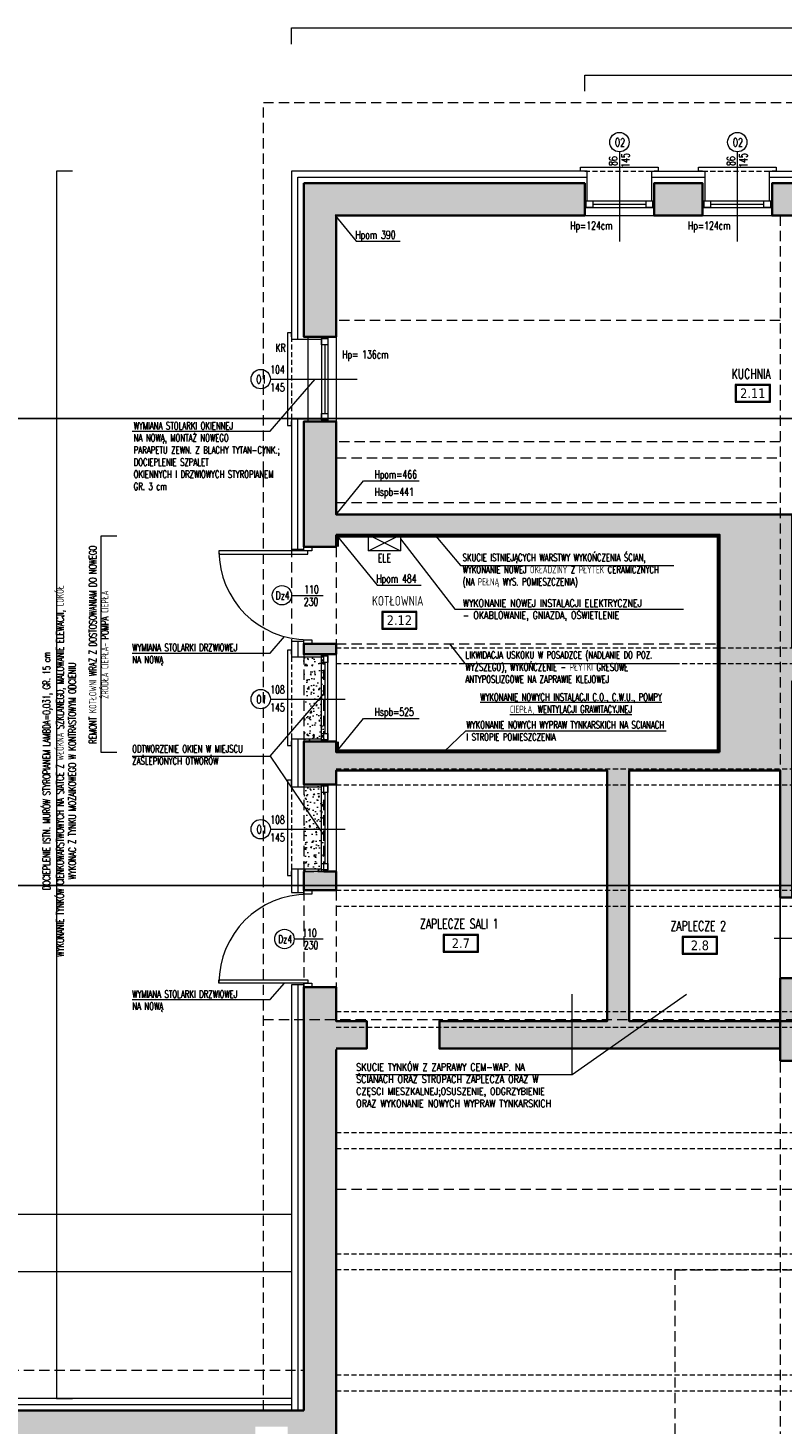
# Model space of a CAD drawing. Header units: millimetres. Extents: x 14400 to 93787, y -21104 to 39413.
# Tile 233 of 256: x 48985 to 49919, y 16430 to 18158. Entities that reach past the tile are written whole.
import ezdxf
from ezdxf.enums import TextEntityAlignment as Align

# ---------------------------------------------------------------- set-up
doc = ezdxf.new("R2010")
doc.units = ezdxf.units.MM
doc.linetypes.add('ACAD_ISO10W100', pattern=[18, 12, -3, 0, -3])
doc.linetypes.add('HIDDEN', pattern=[9.525, 6.35, -3.175])
doc.layers.add('!MODUS_BELKI NA SALI_NIEDRUK', color=86, linetype='Continuous', lineweight=0, plot=False, transparency=0.5)
for name, color, linetype, lineweight in [('!MODUS_HATCH', 4, 'Continuous', 5), ('!MODUS_HATCH_ŚCIANA', 254, 'Continuous', 9), ('!MODUS_PŁYTKI', 251, 'Continuous', 13), ('__MODUS_ŚCIANY', 2, 'Continuous', 35), ('_MODUS_DEMONTAŻ', 251, 'HIDDEN', 13), ('Cienka', 3, 'Continuous', 9), ('Drzwi', 1, 'Continuous', 15), ('Okna', 3, 'Continuous', 13), ('Opis', 8, 'Continuous', 13), ('Opis_pom', 9, 'Continuous', 18), ('Widok', 1, 'Continuous', 15)]:
    doc.layers.add(name, color=color, linetype=linetype, lineweight=lineweight)
doc.styles.add('ARCHETYP', font='romans.shx', dxfattribs={"height": 15})
doc.styles.add('ARIAL', font='tahoma.ttf')
doc.styles.add('TXT', font='simplex.shx', dxfattribs={"width": 0.8})
doc.linetypes.add('FENCELINE1', pattern='A,6.35,-2.54,[133,ltypeshp.shx,S=2.54,R=0,X=-2.54,Y=0],-2.54,25.4', length=36.83)
doc.linetypes.add('ZIGZAG', pattern='A,0.00254,-5.08,[131,ltypeshp.shx,S=5.08,R=0,X=-5.08,Y=0],-10.16,[131,ltypeshp.shx,S=5.08,R=180,X=5.08,Y=0],-5.08', length=20.32254)

msp = doc.modelspace()

# ---------------------------------------------------------------- hatches: boundary and pattern name
at = {"layer": '!MODUS_HATCH_ŚCIANA', "ltscale": 2}
h = msp.add_hatch(color=256, dxfattribs=at)
h.dxf.hatch_style = 1
h.paths.add_polyline_path([(49674.79616, 17965.36372), (49326.79616, 17965.36372), (49326.79616, 17775.36372), (49366.79616, 17775.36372), (49366.79616, 17925.36372), (49674.79616, 17925.36372)])
h = msp.add_hatch(color=256, dxfattribs=at)
h.dxf.hatch_style = 1
h.paths.add_polyline_path([(49820.79616, 17965.36372), (49760.79616, 17965.36372), (49760.79616, 17925.36372), (49820.79616, 17925.36372)])
h = msp.add_hatch(color=256, dxfattribs=at)
h.dxf.hatch_style = 1
h.paths.add_polyline_path([(50016.79616, 17965.36372), (49906.79616, 17965.36372), (49906.79616, 17925.36372), (50016.79616, 17925.36372)])
h = msp.add_hatch(color=256, dxfattribs=at)
h.dxf.hatch_style = 1
h.paths.add_polyline_path([(49931.79616, 17349.36372), (49961.79616, 17349.36372), (49961.79616, 17390.36372), (49931.79616, 17390.36372), (49931.79616, 17555.36372), (49366.79616, 17555.36372), (49366.79616, 17670.36372), (49326.79616, 17670.36372), (49326.79616, 17515.36372), (49366.79616, 17515.36372), (49366.79616, 17530.36372), (49841.79616, 17530.36372), (49841.79616, 17261.36372), (49366.79616, 17261.36372), (49366.79616, 17274.36372), (49351.79616, 17274.36372), (49326.79616, 17274.36372), (49326.79616, 17221.36372), (49351.79616, 17221.36372), (49366.79616, 17221.36372), (49366.79616, 17238.36372), (49702.79616, 17238.36372), (49702.79616, 16928.36372), (49494.79616, 16928.36372), (49494.79616, 16894.36372), (49916.79616, 16894.36372), (49916.79616, 16928.36372), (49729.79616, 16928.36372), (49729.79616, 17238.36372), (49916.79616, 17238.36372), (49916.79616, 17081.36372), (49931.79616, 17081.36372)])
h = msp.add_hatch(color=256, dxfattribs=at)
h.dxf.hatch_style = 1
h.paths.add_polyline_path([(49366.79616, 17395.36372), (49326.79616, 17395.36372), (49326.79616, 17382.36372), (49351.79616, 17382.36372), (49366.79616, 17382.36372)])
h = msp.add_hatch(color=256, dxfattribs=at)
h.dxf.hatch_style = 1
h.paths.add_polyline_path([(49366.79616, 17113.36372), (49351.79616, 17113.36372), (49326.79616, 17113.36372), (49326.79616, 17090.36372), (49366.79616, 17090.36372)])
h = msp.add_hatch(color=256, dxfattribs=at)
h.dxf.hatch_style = 1
h.paths.add_polyline_path([(48430.80345, 16446.36372), (47741.79616, 16446.36372), (47741.79616, 16209.24619), (47781.79616, 16209.24619), (47781.79616, 16264.36372), (47781.79616, 16406.36372), (47916.79616, 16406.36372), (48045.79616, 16406.36372), (48212.79616, 16406.36372), (48212.79616, 16063.36372), (48139.79616, 16063.36372), (48139.79616, 16048.36372), (48228.79616, 16048.36372), (48228.79616, 16063.36372), (48224.79616, 16063.36372), (48224.79616, 16406.36372), (48381.79616, 16406.36372), (48381.79616, 16063.36372), (48330.79616, 16063.36372), (48330.79616, 16048.36372), (48874.79616, 16048.36372), (48874.79616, 16063.36372), (48593.79616, 16063.36372), (48593.79616, 16248.36372), (48593.79616, 16406.36372), (48704.79616, 16406.36372), (48731.79616, 16406.36372), (48844.79616, 16406.36372), (48866.79616, 16406.36372), (49022.79616, 16406.36372), (49022.79616, 16063.36372), (48964.79616, 16063.36372), (48964.79616, 16048.36372), (49022.79616, 16048.36372), (49022.79616, 16013.36372), (49036.79616, 16013.36372), (49036.79616, 16406.36372), (49266.79616, 16406.36372), (49266.79616, 16426.36372), (49306.79616, 16426.36372), (49306.79616, 16406.36372), (49326.79616, 16406.36372), (49326.79616, 16063.36372), (49366.79616, 16063.36372), (49366.79616, 16894.36372), (49404.79616, 16894.36372), (49404.79616, 16928.36372), (49366.79616, 16928.36372), (49366.79616, 16970.36372), (49326.79616, 16970.36372), (49326.79616, 16446.36372), (48552.87646, 16446.36372), (48552.87646, 16406.32011), (48576.79616, 16406.36372), (48576.79616, 16063.36372), (48406.79926, 16063.05378), (48406.79926, 16406.05378), (48430.87687, 16406.09768)])
h = msp.add_hatch(color=256, dxfattribs=at)
h.dxf.hatch_style = 1
h.paths.add_polyline_path([(49961.79616, 16981.36372), (49916.79616, 16981.36372), (49916.79616, 16928.36372), (49961.79616, 16928.36372)])
h = msp.add_hatch(color=256, dxfattribs=at)
h.dxf.hatch_style = 1
h.paths.add_polyline_path([(49961.79616, 16928.36372), (49916.79616, 16928.36372), (49916.79616, 16879.36372), (49961.79616, 16879.36372)])
at = {"layer": '_MODUS_DEMONTAŻ', "ltscale": 2}
h = msp.add_hatch(dxfattribs=at)
h.set_pattern_fill('AR-CONC', color=256, scale=0.1)
h.paths.add_polyline_path([(49351.79616, 17382.36372), (49326.79616, 17382.36372), (49326.79616, 17274.36372), (49351.79616, 17274.36372)])
h = msp.add_hatch(dxfattribs=at)
h.set_pattern_fill('AR-CONC', color=256, scale=0.1)
h.paths.add_polyline_path([(49351.79616, 17221.36372), (49326.79616, 17221.36372), (49326.79616, 17113.36372), (49351.79616, 17113.36372)])

# ---------------------------------------------------------------- linework, layer by layer
at = {"layer": '!MODUS_BELKI NA SALI_NIEDRUK', "linetype": 'HIDDEN'}
for points in [[(49366.79616, 17390.36372), (51106.79616, 17390.36372)], [(51106.79616, 17370.36372), (49366.79616, 17370.36372)], [(49366.79616, 17240.36372), (51106.79616, 17240.36372)], [(51106.79616, 17220.36372), (49366.79616, 17220.36372)], [(49366.79616, 17090.36372), (51106.79616, 17090.36372)], [(51106.79616, 17070.36372), (49366.79616, 17070.36372)], [(49366.79616, 16940.36372), (51106.79616, 16940.36372)], [(51106.79616, 16920.36372), (49366.79616, 16920.36372)], [(49366.79616, 16790.36372), (51106.79616, 16790.36372)], [(51106.79616, 16770.36372), (49366.79616, 16770.36372)], [(49366.79616, 16640.36372), (51106.79616, 16640.36372)], [(51106.79616, 16620.36372), (49366.79616, 16620.36372)], [(49366.79616, 16490.36372), (51106.79616, 16490.36372)], [(51106.79616, 16470.36372), (49366.79616, 16470.36372)]]:
    msp.add_lwpolyline(points, dxfattribs=at)
at = {"layer": '!MODUS_HATCH', "linetype": 'ZIGZAG'}
for points in [[(49319.29616, 17772.36372), (49319.29616, 17972.86372), (49677.79616, 17972.86372)], [(49757.79616, 17972.86372), (49823.79616, 17972.86372)], [(49903.79616, 17972.86372), (50019.79616, 17972.86372)], [(49319.29616, 17512.36372), (49319.29616, 17673.36372)], [(49319.29616, 17398.36372), (49319.29616, 17379.36372)], [(49319.29616, 17277.36372), (49319.29616, 17218.36372)], [(49319.29616, 17116.36372), (49319.29616, 17087.36372)], [(49319.29616, 16973.36372), (49319.29616, 16446.36372)], [(48549.87646, 16453.86372), (49311.79616, 16453.86372)]]:
    msp.add_lwpolyline(points, dxfattribs=at)
at = {"layer": '!MODUS_PŁYTKI', "linetype": 'ACAD_ISO10W100', "const_width": 3}
msp.add_lwpolyline([(49368.79616, 17515.36372), (49368.79616, 17528.36372), (49839.79616, 17528.36372), (49839.79616, 17263.36372), (49368.79616, 17263.36372), (49368.79616, 17274.36372)], dxfattribs=at)
at = {"layer": '__MODUS_ŚCIANY'}
for points in [[(49326.79616, 17965.36372), (49674.79616, 17965.36372), (49674.79616, 17925.36372), (49365.79616, 17925.36372)], [(49326.79616, 17965.36372), (49326.79616, 17775.36372), (49366.79616, 17775.36372), (49366.79616, 17925.36372)], [(49326.79616, 17515.36372), (49326.79616, 17670.36372), (49366.79616, 17670.36372), (49366.79616, 17555.36372), (49931.79616, 17555.36372)], [(49931.79616, 17555.36372), (49931.79616, 17390.36372), (49961.79616, 17390.36372), (49961.79616, 17349.36372), (49931.79616, 17349.36372), (49931.79616, 17081.36372), (49916.79616, 17081.36372), (49916.79616, 17238.36372), (49729.79616, 17238.36372), (49729.79616, 16928.36372), (49916.79616, 16928.36372), (49916.79616, 16981.36372), (49961.79616, 16981.36372), (49961.79616, 16928.36372)], [(49366.79616, 17530.36372), (49366.79616, 17515.36372), (49326.79616, 17515.36372)], [(49366.79616, 17530.36372), (49841.79616, 17530.36372), (49841.79616, 17261.36372)], [(49326.79616, 17382.36372), (49326.79616, 17395.36372), (49366.79616, 17395.36372), (49366.79616, 17382.36372), (49351.79616, 17382.36372)], [(49366.79616, 17395.36372), (49366.79616, 17382.36372)], [(49326.79616, 17221.36372), (49326.79616, 17274.36372)], [(49351.79616, 17274.36372), (49366.79616, 17274.36372)], [(49366.79616, 17274.36372), (49366.79616, 17261.36372), (49841.79616, 17261.36372)], [(49351.79616, 17221.36372), (49366.79616, 17221.36372), (49366.79616, 17238.36372), (49702.79616, 17238.36372), (49702.79616, 16928.36372), (49494.79616, 16928.36372), (49494.79616, 16894.36372), (49916.79616, 16894.36372)], [(49366.79616, 17090.36372), (49326.79616, 17090.36372), (49326.79616, 17113.36372)], [(49351.79616, 17113.36372), (49366.79616, 17113.36372), (49366.79616, 17090.36372)], [(49366.79616, 16894.36372), (49404.79616, 16894.36372), (49404.79616, 16928.36372), (49366.79616, 16928.36372), (49366.79616, 16970.36372), (49326.79616, 16970.36372), (49326.79616, 16446.36372)], [(49326.79616, 16406.36372), (49326.79616, 16063.36372), (49366.79616, 16063.36372), (49366.79616, 16893.36372)], [(48552.80345, 16446.36372), (49326.79616, 16446.36372)]]:
    msp.add_lwpolyline(points, dxfattribs=at)
for points in [[(49820.79616, 17925.36372), (49760.79616, 17925.36372), (49760.79616, 17965.36372), (49820.79616, 17965.36372)], [(50016.79616, 17925.36372), (49906.79616, 17925.36372), (49906.79616, 17965.36372), (50016.79616, 17965.36372)], [(49326.79616, 17395.36372), (49366.79616, 17395.36372), (49366.79616, 17382.36372), (49326.79616, 17382.36372)], [(49916.79616, 16928.36372), (49961.79616, 16928.36372), (49961.79616, 16879.36372), (49916.79616, 16879.36372)]]:
    msp.add_lwpolyline(points, close=True, dxfattribs=at)
at = {"layer": '__MODUS_ŚCIANY', "color": 2}
msp.add_lwpolyline([(49366.79616, 17261.36372), (49366.79616, 17274.36372), (49326.79616, 17274.36372), (49326.79616, 17221.36372), (49366.79616, 17221.36372), (49366.79616, 17238.36372)], dxfattribs=at)
at = {"layer": '_MODUS_DEMONTAŻ', "ltscale": 2}
msp.add_lwpolyline([(49366.79616, 17395.36372), (49841.79616, 17395.36372)], dxfattribs=at)
for points in [[(49351.79616, 17382.36372), (49326.79616, 17382.36372), (49326.79616, 17274.36372), (49351.79616, 17274.36372), (49351.79616, 17382.36372)], [(49351.79616, 17221.36372), (49326.79616, 17221.36372), (49326.79616, 17113.36372), (49351.79616, 17113.36372), (49351.79616, 17221.36372)]]:
    msp.add_lwpolyline(points, close=True, dxfattribs=at)
at = {"layer": 'Cienka', "linetype": 'HIDDEN', "ltscale": 2}
for points in [[(49916.79616, 17925.36372), (49916.79616, 15720.36372)], [(49916.79616, 17795.36372), (49366.79616, 17795.36372)], [(49916.79616, 17645.36372), (49366.79616, 17645.36372)], [(49366.79616, 17625.36372), (49916.79616, 17625.36372)], [(49366.79616, 17570.36372), (49916.79616, 17570.36372)]]:
    msp.add_lwpolyline(points, dxfattribs=at)
at = {"layer": 'Cienka', "color": 4, "linetype": 'HIDDEN', "ltscale": 2}
msp.add_lwpolyline([(49786.79616, 16620.36372), (50686.83238, 16620.36372), (50686.83238, 15960.36372), (49786.79616, 15960.36372)], close=True, dxfattribs=at)
at = {"layer": 'DEFPOINTS', "color": 6}
msp.add_lwpolyline([(48855.66294, 17674.0731), (50123.79616, 17674.0731), (50123.79616, 17096.36372), (48855.66294, 17096.36372)], close=True, dxfattribs=at)
at = {"layer": 'DEFPOINTS', "color": 2}
msp.add_lwpolyline([(49729.79616, 16928.36372), (49916.79616, 16928.36372), (49916.79616, 17238.36372), (49729.79616, 17238.36372)], close=True, dxfattribs=at)
at = {"layer": 'Drzwi'}
for points in [[(49221.79616, 17506.36372), (49331.79616, 17506.36372), (49331.79616, 17510.36372), (49221.79616, 17510.36372)], [(49326.79616, 17515.36372), (49336.79616, 17515.36372), (49336.79616, 17510.36372), (49326.79616, 17510.36372)], [(49326.79616, 17400.36372), (49336.79616, 17400.36372), (49336.79616, 17395.36372), (49326.79616, 17395.36372)], [(49326.79616, 17090.36372), (49336.79616, 17090.36372), (49336.79616, 17085.36372), (49326.79616, 17085.36372)], [(49221.79616, 16979.36372), (49331.79616, 16979.36372), (49331.79616, 16975.36372), (49221.79616, 16975.36372)], [(49326.79616, 16975.36372), (49336.79616, 16975.36372), (49336.79616, 16970.36372), (49326.79616, 16970.36372)]]:
    msp.add_lwpolyline(points, close=True, dxfattribs=at)
for points in [[(49311.79616, 17454.9921), (49350.7563, 17454.9921)], [(49314.93296, 17029.9921), (49350.7563, 17029.9921)], [(49909.45041, 17030.9921), (49945.27375, 17030.9921)]]:
    msp.add_lwpolyline(points, dxfattribs=at)
for centre in [(49299.79616, 17455.36372), (49302.93296, 17029.9921)]:
    msp.add_circle(centre, 12, dxfattribs=at)
for centre, start, end in [((49331.79616, 17510.36372), 180, 270), ((49331.79616, 16975.36372), 90, 180)]:
    msp.add_arc(centre, 110, start, end, dxfattribs=at)
at = {"layer": 'Okna'}
for points in [[(49717.79616, 18004.19375), (49717.79616, 17893.05503)], [(49863.79616, 18004.19375), (49863.79616, 17893.05503)], [(49285.48747, 17722.86372), (49393.10485, 17722.86372)], [(49285.48747, 17326.86372), (49378.10485, 17326.86372)], [(49285.48747, 17165.86372), (49378.10485, 17165.86372)]]:
    msp.add_lwpolyline(points, dxfattribs=at)
at = {"layer": 'Okna', "ltscale": 2}
for points in [[(49674.79616, 17943.36372), (49760.79616, 17943.36372)], [(49684.79616, 17939.36372), (49750.79616, 17939.36372)], [(49820.79616, 17943.36372), (49906.79616, 17943.36372)], [(49830.79616, 17939.36372), (49896.79616, 17939.36372)], [(49674.79616, 17935.36372), (49760.79616, 17935.36372)], [(49820.79616, 17935.36372), (49906.79616, 17935.36372)], [(49348.79616, 17775.36372), (49348.79616, 17670.36372)], [(49352.79616, 17765.36372), (49352.79616, 17680.36372)], [(49356.79616, 17775.36372), (49356.79616, 17670.36372)], [(49348.79616, 17274.36372), (49348.79616, 17382.36372)], [(49352.79616, 17372.36372), (49352.79616, 17284.36372)], [(49356.79616, 17274.36372), (49356.79616, 17382.36372)], [(49348.79616, 17113.36372), (49348.79616, 17221.36372)], [(49352.79616, 17211.36372), (49352.79616, 17123.36372)], [(49356.79616, 17113.36372), (49356.79616, 17221.36372)]]:
    msp.add_lwpolyline(points, dxfattribs=at)
for points in [[(49676.79616, 17943.36372), (49684.79616, 17943.36372), (49684.79616, 17935.36372), (49676.79616, 17935.36372)], [(49750.79616, 17943.36372), (49758.79616, 17943.36372), (49758.79616, 17935.36372), (49750.79616, 17935.36372)], [(49822.79616, 17943.36372), (49830.79616, 17943.36372), (49830.79616, 17935.36372), (49822.79616, 17935.36372)], [(49896.79616, 17943.36372), (49904.79616, 17943.36372), (49904.79616, 17935.36372), (49896.79616, 17935.36372)], [(49348.79616, 17773.36372), (49356.79616, 17773.36372), (49356.79616, 17765.36372), (49348.79616, 17765.36372)], [(49348.79616, 17680.36372), (49356.79616, 17680.36372), (49356.79616, 17672.36372), (49348.79616, 17672.36372)], [(49348.79616, 17380.36372), (49356.79616, 17380.36372), (49356.79616, 17372.36372), (49348.79616, 17372.36372)], [(49348.79616, 17284.36372), (49356.79616, 17284.36372), (49356.79616, 17276.36372), (49348.79616, 17276.36372)], [(49348.79616, 17219.36372), (49356.79616, 17219.36372), (49356.79616, 17211.36372), (49348.79616, 17211.36372)], [(49348.79616, 17123.36372), (49356.79616, 17123.36372), (49356.79616, 17115.36372), (49348.79616, 17115.36372)]]:
    msp.add_lwpolyline(points, close=True, dxfattribs=at)
at = {"layer": 'Okna'}
for centre in [(49717.79616, 18016.19375), (49863.79616, 18016.19375), (49273.48747, 17722.86372), (49273.48747, 17326.86372), (49273.48747, 17165.86372)]:
    msp.add_circle(centre, 12, dxfattribs=at)
at = {"layer": 'Opis', "ltscale": 0.7}
for points in [[(49311.79616, 18137.57462), (49311.79616, 18157.57462), (51106.79616, 18157.57462), (51106.79616, 18137.57462)], [(49040.55129, 17980.36372), (49020.55129, 17980.36372), (49020.55129, 16461.36372), (49040.55129, 16461.36372)], [(49499.80014, 17261.36372), (49527.6561, 17287.67963), (49775.6855, 17287.67963)], [(49391.1066, 16862.25465), (49659.33298, 16862.25465), (49659.33298, 16961.71781)], [(49659.33298, 16862.25465), (49800.8547, 16961.71781)], [(47726.79616, 16669.45391), (47726.79616, 16689.45391), (49311.79616, 16689.45391), (49311.79616, 16669.45391)], [(47726.79616, 16598.61399), (47726.79616, 16618.61399), (49311.79616, 16618.61399), (49311.79616, 16598.61399)]]:
    msp.add_lwpolyline(points, dxfattribs=at)
at = {"layer": 'Opis'}
for points in [[(49674.79616, 18079.1771), (49674.79616, 18099.1771), (50936.79616, 18099.1771), (50936.79616, 18079.1771)], [(49365.79616, 17925.36372), (49391.75736, 17893.52418), (49446.20874, 17893.52418)], [(49114.31381, 17658.39958), (49285.37303, 17658.39958), (49340.78907, 17722.86372)], [(49366.79616, 17555.36372), (49400.74617, 17597.00097), (49469.77257, 17597.00097)], [(49095.46349, 17528.36372), (49075.46349, 17528.36372), (49075.46349, 17261.36372), (49095.46349, 17261.36372)], [(49366.79616, 17530.36372), (49417.71855, 17467.91106), (49472.16993, 17467.91106)], [(49446.79616, 17525.22897), (49513.80101, 17438.22666), (49797.04949, 17438.22666)], [(49490.35982, 17528.36372), (49521.13091, 17492.06534), (49785.07391, 17492.06534)], [(49114.31381, 17383.89822), (49285.37303, 17383.89822), (49302.85824, 17404.23834)], [(49507.51818, 17395.36372), (49526.31206, 17370.96084), (49790.25506, 17370.96084)], [(49114.31381, 17256.26261), (49285.37303, 17256.26261), (49351.79616, 17333.53103)], [(49366.79616, 17261.36372), (49400.74617, 17303.00097), (49469.77257, 17303.00097)], [(49285.37303, 17256.26261), (49351.79616, 17158.17337)], [(49114.31381, 16955.05333), (49285.37303, 16955.05333), (49302.85824, 16975.39345)]]:
    msp.add_lwpolyline(points, dxfattribs=at)
at = {"layer": 'Opis_pom', "ltscale": 0.7}
for points in [[(49861.21024, 17694.49019), (49904.73024, 17694.49019), (49904.73024, 17716.25019), (49861.21024, 17716.25019)], [(49862.29824, 17695.57819), (49903.64224, 17695.57819), (49903.64224, 17715.16219), (49862.29824, 17715.16219)], [(49423.50453, 17413.56596), (49467.02453, 17413.56596), (49467.02453, 17435.32596), (49423.50453, 17435.32596)], [(49424.59253, 17414.65396), (49465.93653, 17414.65396), (49465.93653, 17434.23796), (49424.59253, 17434.23796)], [(49499.62029, 17013.82189), (49543.14029, 17013.82189), (49543.14029, 17035.58189), (49499.62029, 17035.58189)], [(49500.70829, 17014.90989), (49542.05229, 17014.90989), (49542.05229, 17034.49389), (49500.70829, 17034.49389)], [(49795.72146, 17011.22216), (49839.24146, 17011.22216), (49839.24146, 17032.98216), (49795.72146, 17032.98216)], [(49796.80946, 17012.31016), (49838.15346, 17012.31016), (49838.15346, 17031.89416), (49796.80946, 17031.89416)]]:
    msp.add_lwpolyline(points, close=True, dxfattribs=at)
at = {"layer": 'Widok', "linetype": 'HIDDEN', "ltscale": 2}
msp.add_line((49366.79616, 17090.36372), (49366.79616, 16970.36372), dxfattribs=at)
for points in [[(49276.79616, 16446.36372), (49276.79616, 18065.36372), (51106.79616, 18065.36372)], [(49311.79616, 17515.36372), (49311.79616, 17395.36372)], [(49366.79616, 17515.36372), (49366.79616, 17395.36372)], [(49326.79616, 17382.36372), (49326.79616, 17274.36372)], [(49326.79616, 17221.36372), (49326.79616, 17113.36372)], [(49326.79616, 17090.36372), (49326.79616, 16970.36372)], [(49326.79616, 17090.36372), (49326.79616, 16970.36372)], [(49276.79616, 16930.36372), (51186.79616, 16930.36372)], [(49366.79616, 16720.36372), (51106.79616, 16720.36372)], [(49307.11615, 15813.14555), (47741.95616, 15803.12865), (46941.79616, 15803.12865), (46941.79616, 16496.36372), (49326.79616, 16496.36372)]]:
    msp.add_lwpolyline(points, dxfattribs=at)
at = {"layer": 'Widok'}
for points in [[(49677.79616, 17943.36372), (49677.79616, 17980.36372), (49311.79616, 17980.36372), (49311.79616, 17772.36372), (49348.79616, 17772.36372)], [(49674.79616, 17980.36372), (49669.79616, 17980.36372), (49669.79616, 17985.36372), (49765.79616, 17985.36372), (49765.79616, 17980.36372), (49760.79616, 17980.36372)], [(49757.79616, 17943.36372), (49757.79616, 17980.36372), (49823.79616, 17980.36372), (49823.79616, 17943.36372)], [(49820.79616, 17980.36372), (49815.79616, 17980.36372), (49815.79616, 17985.36372), (49911.79616, 17985.36372), (49911.79616, 17980.36372), (49906.79616, 17980.36372)], [(49903.79616, 17943.36372), (49903.79616, 17980.36372), (50019.79616, 17980.36372), (50019.79616, 17943.36372)], [(49674.79616, 17925.36372), (49760.79616, 17925.36372)], [(49820.79616, 17925.36372), (49906.79616, 17925.36372)], [(49311.79616, 17775.36372), (49311.79616, 17780.36372), (49306.79616, 17780.36372), (49306.79616, 17665.36372), (49311.79616, 17665.36372), (49311.79616, 17670.36372)], [(49366.79616, 17775.36372), (49366.79616, 17670.36372)], [(49348.79616, 17673.36372), (49311.79616, 17673.36372), (49311.79616, 17512.36372), (49326.79616, 17512.36372)], [(49406.79616, 17530.36372), (49446.79616, 17510.36372)], [(49406.79616, 17510.36372), (49446.79616, 17530.36372)], [(49311.79616, 17382.36372), (49311.79616, 17387.36372), (49306.79616, 17387.36372), (49306.79616, 17269.36372), (49311.79616, 17269.36372), (49311.79616, 17274.36372)], [(49326.79616, 17398.36372), (49311.79616, 17398.36372), (49311.79616, 17379.36372), (49348.79616, 17379.36372)], [(49351.79616, 17382.36372), (49326.79616, 17382.36372)], [(49366.79616, 17382.36372), (49366.79616, 17274.36372)], [(49348.79616, 17277.36372), (49311.79616, 17277.36372), (49311.79616, 17218.36372), (49348.79616, 17218.36372)], [(49351.79616, 17274.36372), (49326.79616, 17274.36372)], [(49311.79616, 17221.36372), (49311.79616, 17226.36372), (49306.79616, 17226.36372), (49306.79616, 17108.36372), (49311.79616, 17108.36372), (49311.79616, 17113.36372)], [(49351.79616, 17221.36372), (49326.79616, 17221.36372)], [(49366.79616, 17221.36372), (49366.79616, 17113.36372)], [(49348.79616, 17116.36372), (49311.79616, 17116.36372), (49311.79616, 17087.36372), (49326.79616, 17087.36372)], [(49351.79616, 17113.36372), (49326.79616, 17113.36372)], [(49326.79616, 16973.36372), (49311.79616, 16973.36372), (49311.79616, 16446.36372)], [(49311.79616, 16461.36372), (48549.87646, 16461.36372), (48549.87646, 16430.2307)]]:
    msp.add_lwpolyline(points, dxfattribs=at)
at = {"layer": 'Widok', "linetype": 'HIDDEN'}
for points in [[(49674.79616, 17980.36372), (49760.79616, 17980.36372)], [(49820.79616, 17980.36372), (49906.79616, 17980.36372)], [(49311.79616, 17775.36372), (49311.79616, 17670.36372)], [(49311.79616, 17379.36372), (49311.79616, 17277.36372)], [(49311.79616, 17218.36372), (49311.79616, 17116.36372)]]:
    msp.add_lwpolyline(points, dxfattribs=at)
at = {"layer": 'Widok', "linetype": 'FENCELINE1'}
msp.add_lwpolyline([(49331.79616, 17775.36372), (49331.79616, 17670.36372)], dxfattribs=at)
at = {"layer": 'Widok'}
msp.add_lwpolyline([(49406.79616, 17530.36372), (49446.79616, 17530.36372), (49446.79616, 17510.36372), (49406.79616, 17510.36372)], close=True, dxfattribs=at)

# ---------------------------------------------------------------- texts
at = {"layer": 'Opis', "style": 'ARCHETYP', "width": 0.7}
for s, rotation, p in [('O2', 359.68184326, (49712.13949, 18011.00669)), ('O2', 359.68184326, (49858.13949, 18011.00669)), ('86', 90, (49714.99253, 17986.75018)), ('145', 90, (49730.29457, 17984.66895)), ('86', 90, (49860.99253, 17986.75018)), ('145', 90, (49876.29457, 17984.66895)), ('Hpom 390', 0.00000004, (49390.71866, 17896.53842)), ('Hp=124cm', 0.00000004, (49656.66407, 17907.90153)), ('Hp=124cm', 0.00000004, (49802.66407, 17907.90153)), ('KR', 0.00000004, (49291.68018, 17756.59938)), ('Hp= 136cm', 0.00000004, (49374.28339, 17748.40153)), ('O1', 359.68184326, (49267.8308, 17717.67665)), ('Hpom=466', 0.00000004, (49414.2825, 17600.01522)), ('Hspb=441', 0.00000004, (49414.2825, 17578.35471)), ('ELE', 0.00000004, (49418.45275, 17496.48303)), ('Hpom 484', 0.00000004, (49416.67986, 17470.92531)), ('Dz4', 359.68184326, (49291.85454, 17450.17665)), ('110', 359.68184326, (49327.37651, 17457.60875)), ('230', 359.68184326, (49326.79616, 17442.39241)), ('O1', 359.68184326, (49268.02752, 17321.67665)), ('Hspb=525', 0.00000004, (49414.2825, 17306.01522)), ('O1', 359.68184326, (49268.32975, 17160.67665)), ('110', 359.68184326, (49324.8655, 17032.60875)), ('Dz4', 359.68184326, (49294.99134, 17024.80504)), ('230', 359.68184326, (49326.79616, 17017.39241))]:
    msp.add_text(s, height=10, rotation=rotation, dxfattribs=at).set_placement(p)
for s, p in [('104', (49285.26777, 17729.66428)), ('145', (49285.28313, 17707.56665)), ('108', (49285.26777, 17333.66428)), ('145', (49285.28313, 17311.56665)), ('108', (49285.26777, 17172.66428)), ('145', (49285.28313, 17150.56665))]:
    msp.add_text(s, height=10, dxfattribs=at).set_placement(p)
at = {"layer": 'Opis', "ltscale": 0.7, "char_height": 9, "attachment_point": 1, "style": 'TXT'}
for s, insert, width in [('{\\W0.7;WYMIANA STOLARKI OKIENNEJ \\PNA NOWĄ, MONTAŻ NOWEGO \\PPARAPETU ZEWN. Z BLACHY TYTAN-CYNK.;\\PDOCIEPLENIE SZPALET \\POKIENNYCH I DRZWIOWYCH STYROPIANEM GR. 3 cm}', (49116.09592, 17669.65748), 190.9938014), ('{\\W0.7;SKUCIE ISTNIEJĄCYCH WARSTWY WYKOŃCZENIA ŚCIAN, WYKONANIE NOWEJ OKŁADZINY Z PŁYTEK CERAMICZNYCH (NA PEŁNĄ WYS. POMIESZCZENIA)}', (49523.56455, 17506.58936), 269.8280637), ('\\PWYKONANIE NOWEJ INSTALACJI ELEKTRYCZNEJ \\P- OKABLOWANIE, GNIAZDA, OŚWIETLENIE', (49523.85684, 17465.17353), 269.8280637), ('{\\W0.7;WYMIANA STOLARKI DRZWIOWEJ \\PNA NOWĄ}', (49114.29659, 17395.15612), 190.9938014), ('{\\W0.7;LIKWIDACJA USKOKU W POSADZCE (NADLANIE DO POZ. WYŻSZEGO), WYKOŃCZENIE - PŁYTKI GRESOWE ANTYPOSLIZGOWE NA ZAPRAWIE KLEJOWEJ}', (49527.07783, 17385.92673), 269.8280637), ('\\pxqc;{\\W0.7;\\LWYKONANIE NOWYCH INSTALACJI C.O., C.W.U., POMPY CIEPŁA, WENTYLACJI GRAWITACYJNEJ}', (49522.86888, 17333.80161), 269.8280637), ('{\\W0.7;WYKONANIE NOWYCH WYPRAW TYNKARSKICH NA SCIANACH I STROPIE POMIESZCZENIA}', (49528.31078, 17299.48549), 269.8280637), ('{\\W0.7;ODTWORZENIE OKIEN W MIEJSCU ZAŚLEPIONYCH OTWORÓW }', (49114.29659, 17269.73918), 190.9938014), ('{\\W0.7;WYMIANA STOLARKI DRZWIOWEJ \\PNA NOWĄ}', (49114.29659, 16966.31123), 190.9938014)]:
    msp.add_mtext(s, dxfattribs=dict(at, insert=insert, width=width))
at = {"layer": 'Opis', "ltscale": 0.7, "char_height": 9, "attachment_point": 1, "rotation": 90, "style": 'TXT'}
for s, insert, width in [('\\pxqc;{\\W0.7;REMONT KOTŁOWNI WRAZ Z DOSTOSOWANIAM DO NOWEGO ŹRÓDŁA CIEPŁA- POMPA CIEPŁA}', (49060.92181, 17259.26317), 269.8280637), ('\\pxqc;{\\W0.7;WYKONANIE TYNKÓW CIENKOWARSTWOWYCH NA SIATCE Z WŁÓKNA SZKLANEGO, MALOWANIE ELEWACJI, COKÓŁ WYKONAC Z TYNKU MOZAIKOWEGO W KONTRASTOWYM ODCIENIU}', (49020.55129, 16971.65737), 532.6044424), ('\\pxqc;{\\W0.7;DOCIEPLENIE ISTN. MURÓW STYROPIANEM LAMBDA=0,031, GR. 15 cm }', (49003.80565, 16971.65737), 532.6044424)]:
    msp.add_mtext(s, dxfattribs=dict(at, insert=insert, width=width))
at = {"layer": 'Opis', "ltscale": 0.7, "insert": (49391.78347, 16875.93098), "char_height": 9, "attachment_point": 1, "style": 'TXT'}
msp.add_mtext_dynamic_manual_height_columns('\\pxql;SKUCIE TYNKÓW Z ZAPRAWY CEM-WAP. NA ŚCIANACH ORAZ STROPACH ZAPLECZA ORAZ W CZĘSCI MIESZKALNEJ;OSUSZENIE, ODGRZYBIENIE ORAZ WYKONANIE NOWYCH WYPRAW TYNKARSKICH  ', width=261.7271525, gutter_width=12.5, heights=[0], dxfattribs=at)
at = {"layer": 'Opis_pom', "ltscale": 0.7, "style": 'TXT', "width": 0.7}
for s, p in [('KUCHNIA', (49880.94676, 17723.44321)), ('KOTŁOWNIA', (49443.24105, 17442.51898)), ('ZAPLECZE SALI 1', (49519.35681, 17042.77492)), ('ZAPLECZE 2', (49815.45798, 17040.17519))]:
    msp.add_text(s, height=12, dxfattribs=at).set_placement(p, align=Align.CENTER)
at = {"layer": 'Opis_pom', "ltscale": 0.7, "style": 'ARIAL'}
for tag, p in [('2.11', (49882.97024, 17705.37019)), ('2.12', (49445.26453, 17424.44596)), ('2.7', (49521.38029, 17024.70189)), ('2.8', (49817.48146, 17022.10216))]:
    msp.add_attdef(tag, text='', height=11.968, dxfattribs=at).set_placement(p, align=Align.MIDDLE_CENTER)

doc.saveas('drawing.dxf')
